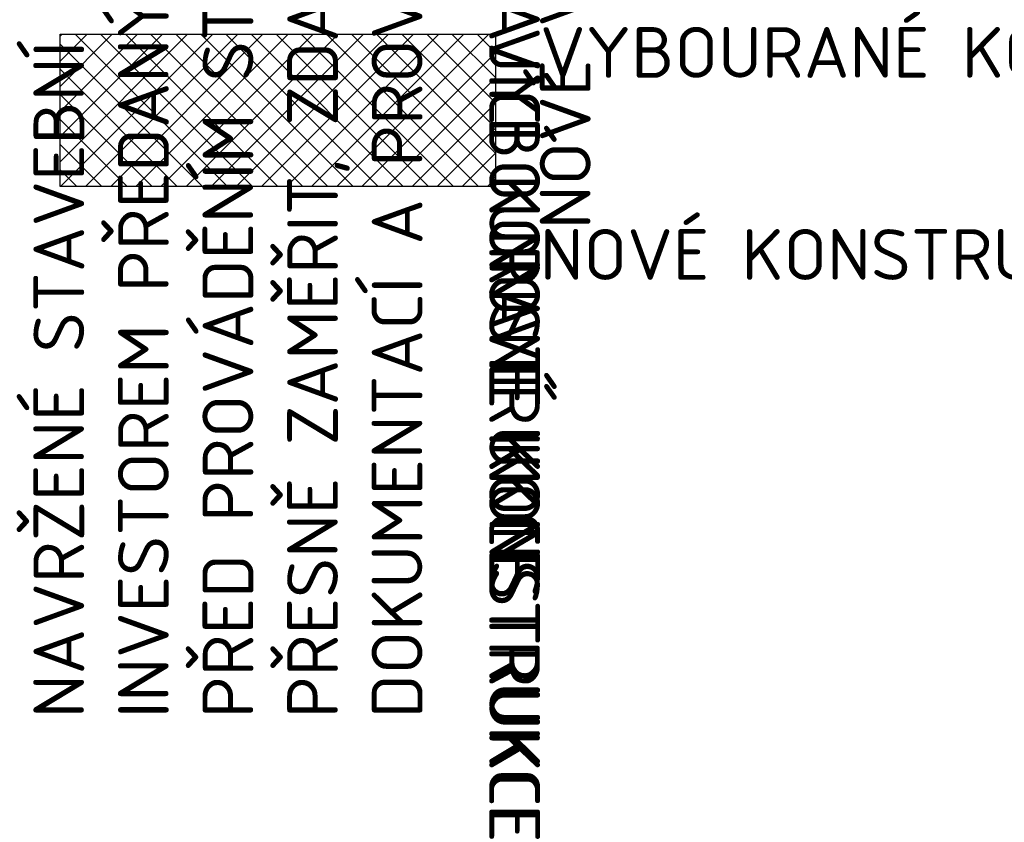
# Model space of a CAD drawing. Header units: millimetres. Extents: x -385852 to 693036, y -525006 to 444206.
# Tile 48 of 156: x 208988 to 216751, y -40022 to -33695. Entities that reach past the tile are written whole.
import ezdxf

# ---------------------------------------------------------------- set-up
doc = ezdxf.new("R2010")
doc.units = ezdxf.units.MM
for name, color, linetype, lineweight in [('A99_N_leg-text', 7, 'Continuous', 9), ('A99_N_leg-text @ 200 VP1', 7, 'Continuous', 9), ('A99_N_leg-text @ 200 VP10', 7, 'Continuous', 9), ('A99_N_leg-text @ 200 VP11', 7, 'Continuous', 9), ('A99_N_leg-text @ 200 VP12', 7, 'Continuous', 9), ('A99_N_leg-text @ 200 VP13', 7, 'Continuous', 9), ('A99_N_leg-text @ 200 VP14', 7, 'Continuous', 9), ('A99_N_leg-text @ 200 VP15', 7, 'Continuous', 9), ('A99_N_leg-text @ 200 VP16', 7, 'Continuous', 9), ('A99_N_leg-text @ 200 VP17', 7, 'Continuous', 9), ('A99_N_leg-text @ 200 VP18', 7, 'Continuous', 9), ('A99_N_leg-text @ 200 VP19', 7, 'Continuous', 9), ('A99_N_leg-text @ 200 VP2', 7, 'Continuous', 9), ('A99_N_leg-text @ 200 VP20', 7, 'Continuous', 9), ('A99_N_leg-text @ 200 VP21', 7, 'Continuous', 9), ('A99_N_leg-text @ 200 VP22', 7, 'Continuous', 9), ('A99_N_leg-text @ 200 VP23', 7, 'Continuous', 9), ('A99_N_leg-text @ 200 VP24', 7, 'Continuous', 9), ('A99_N_leg-text @ 200 VP25', 7, 'Continuous', 9), ('A99_N_leg-text @ 200 VP26', 7, 'Continuous', 9), ('A99_N_leg-text @ 200 VP27', 7, 'Continuous', 9), ('A99_N_leg-text @ 200 VP28', 7, 'Continuous', 9), ('A99_N_leg-text @ 200 VP29', 7, 'Continuous', 9), ('A99_N_leg-text @ 200 VP3', 7, 'Continuous', 9), ('A99_N_leg-text @ 200 VP30', 7, 'Continuous', 9), ('A99_N_leg-text @ 200 VP31', 7, 'Continuous', 9), ('A99_N_leg-text @ 200 VP32', 7, 'Continuous', 9), ('A99_N_leg-text @ 200 VP33', 7, 'Continuous', 9), ('A99_N_leg-text @ 200 VP34', 7, 'Continuous', 9), ('A99_N_leg-text @ 200 VP35', 7, 'Continuous', 9), ('A99_N_leg-text @ 200 VP36', 7, 'Continuous', 9), ('A99_N_leg-text @ 200 VP4', 7, 'Continuous', 9), ('A99_N_leg-text @ 200 VP5', 7, 'Continuous', 9), ('A99_N_leg-text @ 200 VP7', 7, 'Continuous', 9), ('A99_N_leg-text @ 200 VPModel', 7, 'Continuous', 9), ('A99_S_kce-demolice', 30, 'Continuous', 20), ('A99_S_kce-demolice @ 200 VP1', 30, 'Continuous', 20), ('A99_S_kce-demolice @ 200 VP10', 30, 'Continuous', 20), ('A99_S_kce-demolice @ 200 VP11', 30, 'Continuous', 20), ('A99_S_kce-demolice @ 200 VP12', 30, 'Continuous', 20), ('A99_S_kce-demolice @ 200 VP13', 30, 'Continuous', 20), ('A99_S_kce-demolice @ 200 VP14', 30, 'Continuous', 20), ('A99_S_kce-demolice @ 200 VP15', 30, 'Continuous', 20), ('A99_S_kce-demolice @ 200 VP16', 30, 'Continuous', 20), ('A99_S_kce-demolice @ 200 VP17', 30, 'Continuous', 20), ('A99_S_kce-demolice @ 200 VP18', 30, 'Continuous', 20), ('A99_S_kce-demolice @ 200 VP19', 30, 'Continuous', 20), ('A99_S_kce-demolice @ 200 VP2', 30, 'Continuous', 20), ('A99_S_kce-demolice @ 200 VP20', 30, 'Continuous', 20), ('A99_S_kce-demolice @ 200 VP21', 30, 'Continuous', 20), ('A99_S_kce-demolice @ 200 VP22', 30, 'Continuous', 20), ('A99_S_kce-demolice @ 200 VP23', 30, 'Continuous', 20), ('A99_S_kce-demolice @ 200 VP24', 30, 'Continuous', 20), ('A99_S_kce-demolice @ 200 VP25', 30, 'Continuous', 20), ('A99_S_kce-demolice @ 200 VP26', 30, 'Continuous', 20), ('A99_S_kce-demolice @ 200 VP27', 30, 'Continuous', 20), ('A99_S_kce-demolice @ 200 VP28', 30, 'Continuous', 20), ('A99_S_kce-demolice @ 200 VP29', 30, 'Continuous', 20), ('A99_S_kce-demolice @ 200 VP3', 30, 'Continuous', 20), ('A99_S_kce-demolice @ 200 VP30', 30, 'Continuous', 20), ('A99_S_kce-demolice @ 200 VP31', 30, 'Continuous', 20), ('A99_S_kce-demolice @ 200 VP32', 30, 'Continuous', 20), ('A99_S_kce-demolice @ 200 VP33', 30, 'Continuous', 20), ('A99_S_kce-demolice @ 200 VP34', 30, 'Continuous', 20), ('A99_S_kce-demolice @ 200 VP35', 30, 'Continuous', 20), ('A99_S_kce-demolice @ 200 VP36', 30, 'Continuous', 20), ('A99_S_kce-demolice @ 200 VP4', 30, 'Continuous', 20), ('A99_S_kce-demolice @ 200 VP5', 30, 'Continuous', 20), ('A99_S_kce-demolice @ 200 VP7', 30, 'Continuous', 20), ('A99_S_kce-demolice @ 200 VPModel', 30, 'Continuous', 20)]:
    doc.layers.add(name, color=color, linetype=linetype, lineweight=lineweight)
doc.styles.add('A99_kota', font='isocpeur.ttf', dxfattribs={"height": 2})
pattern_1 = [(45, (0, 0), (-98.99495, 98.99495), []), (135, (0, 0), (-98.99495, -98.99495), [])]
pattern_2 = [(135, (0, 0), (-98.99495, -98.99495), []), (225, (0, 0), (98.99495, -98.99495), [])]
pattern_3 = [(315, (0, 0), (98.99495, 98.99495), []), (45, (0, 0), (-98.99495, 98.99495), [])]

# ---------------------------------------------------------------- blocks, each defined once
blk = doc.blocks.new('*U2389')
at = {"layer": 'A99_N_leg-text @ 200 VP10', "linetype": 'Continuous', "lineweight": 0, "insert": (167390, -24360), "char_height": 400, "width": 6345, "attachment_point": 1, "rotation": 270, "style": 'A99_kota'}
blk.add_mtext('STÁVAJÍCÍ KONSTRUKCE ', dxfattribs=at)
at = {"layer": 'A99_N_leg-text @ 200 VP16', "linetype": 'Continuous', "lineweight": 0, "insert": (167390, -24360), "char_height": 400, "width": 6345, "attachment_point": 1, "rotation": 270, "style": 'A99_kota'}
blk.add_mtext('STÁVAJÍCÍ KONSTRUKCE ', dxfattribs=at)
at = {"layer": 'A99_N_leg-text @ 200 VP5', "linetype": 'Continuous', "lineweight": 0, "insert": (167390, -24360), "char_height": 400, "width": 6345, "attachment_point": 1, "rotation": 270, "style": 'A99_kota'}
blk.add_mtext('STÁVAJÍCÍ KONSTRUKCE ', dxfattribs=at)
blk = doc.blocks.new('*U2390')
at = {"layer": 'A99_N_leg-text @ 200 VP1', "linetype": 'Continuous', "lineweight": 0, "insert": (167390, -25953.035477), "char_height": 400, "width": 6345, "attachment_point": 1, "style": 'A99_kota'}
blk.add_mtext('VYBOURANÉ KONSTRUKCE ', dxfattribs=at)
at = {"layer": 'A99_N_leg-text @ 200 VP10', "linetype": 'Continuous', "lineweight": 0, "insert": (167390, -25953.035477), "char_height": 400, "width": 6345, "attachment_point": 1, "rotation": 270, "style": 'A99_kota'}
blk.add_mtext('VYBOURANÉ KONSTRUKCE ', dxfattribs=at)
at = {"layer": 'A99_N_leg-text @ 200 VP11', "linetype": 'Continuous', "lineweight": 0, "insert": (167390, -25953.035477), "char_height": 400, "width": 6345, "attachment_point": 1, "style": 'A99_kota'}
blk.add_mtext('VYBOURANÉ KONSTRUKCE ', dxfattribs=at)
at = {"layer": 'A99_N_leg-text @ 200 VP12', "linetype": 'Continuous', "lineweight": 0, "insert": (167390, -25953.035477), "char_height": 400, "width": 6345, "attachment_point": 1, "style": 'A99_kota'}
blk.add_mtext('VYBOURANÉ KONSTRUKCE ', dxfattribs=at)
at = {"layer": 'A99_N_leg-text @ 200 VP13', "linetype": 'Continuous', "lineweight": 0, "insert": (167390, -25953.035477), "char_height": 400, "width": 6345, "attachment_point": 1, "style": 'A99_kota'}
blk.add_mtext('VYBOURANÉ KONSTRUKCE ', dxfattribs=at)
at = {"layer": 'A99_N_leg-text @ 200 VP14', "linetype": 'Continuous', "lineweight": 0, "insert": (167390, -25953.035477), "char_height": 400, "width": 6345, "attachment_point": 1, "rotation": 90, "style": 'A99_kota'}
blk.add_mtext('VYBOURANÉ KONSTRUKCE ', dxfattribs=at)
at = {"layer": 'A99_N_leg-text @ 200 VP15', "linetype": 'Continuous', "lineweight": 0, "insert": (167390, -25953.035477), "char_height": 400, "width": 6345, "attachment_point": 1, "style": 'A99_kota'}
blk.add_mtext('VYBOURANÉ KONSTRUKCE ', dxfattribs=at)
at = {"layer": 'A99_N_leg-text @ 200 VP16', "linetype": 'Continuous', "lineweight": 0, "insert": (167390, -25953.035477), "char_height": 400, "width": 6345, "attachment_point": 1, "rotation": 270, "style": 'A99_kota'}
blk.add_mtext('VYBOURANÉ KONSTRUKCE ', dxfattribs=at)
at = {"layer": 'A99_N_leg-text @ 200 VP17', "linetype": 'Continuous', "lineweight": 0, "insert": (167390, -25953.035477), "char_height": 400, "width": 6345, "attachment_point": 1, "style": 'A99_kota'}
blk.add_mtext('VYBOURANÉ KONSTRUKCE ', dxfattribs=at)
at = {"layer": 'A99_N_leg-text @ 200 VP18', "linetype": 'Continuous', "lineweight": 0, "insert": (167390, -25953.035477), "char_height": 400, "width": 6345, "attachment_point": 1, "style": 'A99_kota'}
blk.add_mtext('VYBOURANÉ KONSTRUKCE ', dxfattribs=at)
at = {"layer": 'A99_N_leg-text @ 200 VP19', "linetype": 'Continuous', "lineweight": 0, "insert": (167390, -25953.035477), "char_height": 400, "width": 6345, "attachment_point": 1, "style": 'A99_kota'}
blk.add_mtext('VYBOURANÉ KONSTRUKCE ', dxfattribs=at)
at = {"layer": 'A99_N_leg-text @ 200 VP2', "linetype": 'Continuous', "lineweight": 0, "insert": (167390, -25953.035477), "char_height": 400, "width": 6345, "attachment_point": 1, "style": 'A99_kota'}
blk.add_mtext('VYBOURANÉ KONSTRUKCE ', dxfattribs=at)
at = {"layer": 'A99_N_leg-text @ 200 VP20', "linetype": 'Continuous', "lineweight": 0, "insert": (167390, -25953.035477), "char_height": 400, "width": 6345, "attachment_point": 1, "style": 'A99_kota'}
blk.add_mtext('VYBOURANÉ KONSTRUKCE ', dxfattribs=at)
at = {"layer": 'A99_N_leg-text @ 200 VP21', "linetype": 'Continuous', "lineweight": 0, "insert": (167390, -25953.035477), "char_height": 400, "width": 6345, "attachment_point": 1, "style": 'A99_kota'}
blk.add_mtext('VYBOURANÉ KONSTRUKCE ', dxfattribs=at)
at = {"layer": 'A99_N_leg-text @ 200 VP22', "linetype": 'Continuous', "lineweight": 0, "insert": (167390, -25953.035477), "char_height": 400, "width": 6345, "attachment_point": 1, "style": 'A99_kota'}
blk.add_mtext('VYBOURANÉ KONSTRUKCE ', dxfattribs=at)
at = {"layer": 'A99_N_leg-text @ 200 VP23', "linetype": 'Continuous', "lineweight": 0, "insert": (167390, -25953.035477), "char_height": 400, "width": 6345, "attachment_point": 1, "style": 'A99_kota'}
blk.add_mtext('VYBOURANÉ KONSTRUKCE ', dxfattribs=at)
at = {"layer": 'A99_N_leg-text @ 200 VP24', "linetype": 'Continuous', "lineweight": 0, "insert": (167390, -25953.035477), "char_height": 400, "width": 6345, "attachment_point": 1, "style": 'A99_kota'}
blk.add_mtext('VYBOURANÉ KONSTRUKCE ', dxfattribs=at)
at = {"layer": 'A99_N_leg-text @ 200 VP25', "linetype": 'Continuous', "lineweight": 0, "insert": (167390, -25953.035477), "char_height": 400, "width": 6345, "attachment_point": 1, "style": 'A99_kota'}
blk.add_mtext('VYBOURANÉ KONSTRUKCE ', dxfattribs=at)
at = {"layer": 'A99_N_leg-text @ 200 VP26', "linetype": 'Continuous', "lineweight": 0, "insert": (167390, -25953.035477), "char_height": 400, "width": 6345, "attachment_point": 1, "style": 'A99_kota'}
blk.add_mtext('VYBOURANÉ KONSTRUKCE ', dxfattribs=at)
at = {"layer": 'A99_N_leg-text @ 200 VP27', "linetype": 'Continuous', "lineweight": 0, "insert": (167390, -25953.035477), "char_height": 400, "width": 6345, "attachment_point": 1, "style": 'A99_kota'}
blk.add_mtext('VYBOURANÉ KONSTRUKCE ', dxfattribs=at)
at = {"layer": 'A99_N_leg-text @ 200 VP28', "linetype": 'Continuous', "lineweight": 0, "insert": (167390, -25953.035477), "char_height": 400, "width": 6345, "attachment_point": 1, "style": 'A99_kota'}
blk.add_mtext('VYBOURANÉ KONSTRUKCE ', dxfattribs=at)
at = {"layer": 'A99_N_leg-text @ 200 VP29', "linetype": 'Continuous', "lineweight": 0, "insert": (167390, -25953.035477), "char_height": 400, "width": 6345, "attachment_point": 1, "style": 'A99_kota'}
blk.add_mtext('VYBOURANÉ KONSTRUKCE ', dxfattribs=at)
at = {"layer": 'A99_N_leg-text @ 200 VP3', "linetype": 'Continuous', "lineweight": 0, "insert": (167390, -25953.035477), "char_height": 400, "width": 6345, "attachment_point": 1, "style": 'A99_kota'}
blk.add_mtext('VYBOURANÉ KONSTRUKCE ', dxfattribs=at)
at = {"layer": 'A99_N_leg-text @ 200 VP30', "linetype": 'Continuous', "lineweight": 0, "insert": (167390, -25953.035477), "char_height": 400, "width": 6345, "attachment_point": 1, "style": 'A99_kota'}
blk.add_mtext('VYBOURANÉ KONSTRUKCE ', dxfattribs=at)
at = {"layer": 'A99_N_leg-text @ 200 VP31', "linetype": 'Continuous', "lineweight": 0, "insert": (167390, -25953.035477), "char_height": 400, "width": 6345, "attachment_point": 1, "style": 'A99_kota'}
blk.add_mtext('VYBOURANÉ KONSTRUKCE ', dxfattribs=at)
at = {"layer": 'A99_N_leg-text @ 200 VP32', "linetype": 'Continuous', "lineweight": 0, "insert": (167390, -25953.035477), "char_height": 400, "width": 6345, "attachment_point": 1, "style": 'A99_kota'}
blk.add_mtext('VYBOURANÉ KONSTRUKCE ', dxfattribs=at)
at = {"layer": 'A99_N_leg-text @ 200 VP33', "linetype": 'Continuous', "lineweight": 0, "insert": (167390, -25953.035477), "char_height": 400, "width": 6345, "attachment_point": 1, "style": 'A99_kota'}
blk.add_mtext('VYBOURANÉ KONSTRUKCE ', dxfattribs=at)
at = {"layer": 'A99_N_leg-text @ 200 VP34', "linetype": 'Continuous', "lineweight": 0, "insert": (167390, -25953.035477), "char_height": 400, "width": 6345, "attachment_point": 1, "style": 'A99_kota'}
blk.add_mtext('VYBOURANÉ KONSTRUKCE ', dxfattribs=at)
at = {"layer": 'A99_N_leg-text @ 200 VP35', "linetype": 'Continuous', "lineweight": 0, "insert": (167390, -25953.035477), "char_height": 400, "width": 6345, "attachment_point": 1, "style": 'A99_kota'}
blk.add_mtext('VYBOURANÉ KONSTRUKCE ', dxfattribs=at)
at = {"layer": 'A99_N_leg-text @ 200 VP36', "linetype": 'Continuous', "lineweight": 0, "insert": (167390, -25953.035477), "char_height": 400, "width": 6345, "attachment_point": 1, "style": 'A99_kota'}
blk.add_mtext('VYBOURANÉ KONSTRUKCE ', dxfattribs=at)
at = {"layer": 'A99_N_leg-text @ 200 VP4', "linetype": 'Continuous', "lineweight": 0, "insert": (167390, -25953.035477), "char_height": 400, "width": 6345, "attachment_point": 1, "rotation": 90, "style": 'A99_kota'}
blk.add_mtext('VYBOURANÉ KONSTRUKCE ', dxfattribs=at)
at = {"layer": 'A99_N_leg-text @ 200 VP5', "linetype": 'Continuous', "lineweight": 0, "insert": (167390, -25953.035477), "char_height": 400, "width": 6345, "attachment_point": 1, "rotation": 270, "style": 'A99_kota'}
blk.add_mtext('VYBOURANÉ KONSTRUKCE ', dxfattribs=at)
at = {"layer": 'A99_N_leg-text @ 200 VP7', "linetype": 'Continuous', "lineweight": 0, "insert": (167390, -25953.035477), "char_height": 400, "width": 6345, "attachment_point": 1, "style": 'A99_kota'}
blk.add_mtext('VYBOURANÉ KONSTRUKCE ', dxfattribs=at)
at = {"layer": 'A99_N_leg-text @ 200 VPModel', "linetype": 'Continuous', "lineweight": 0, "insert": (167390, -25953.035477), "char_height": 400, "attachment_point": 1, "style": 'A99_kota'}
blk.add_mtext_dynamic_manual_height_columns('VYBOURANÉ KONSTRUKCE ', width=6345, gutter_width=2000, heights=[0], dxfattribs=at)
blk = doc.blocks.new('*U2391')
at = {"layer": 'A99_N_leg-text @ 200 VP1', "linetype": 'Continuous', "lineweight": 0, "insert": (167390, -27546.1), "char_height": 400, "width": 6345, "attachment_point": 1, "style": 'A99_kota'}
blk.add_mtext('NOVÉ KONSTRUKCE ', dxfattribs=at)
at = {"layer": 'A99_N_leg-text @ 200 VP10', "linetype": 'Continuous', "lineweight": 0, "insert": (167390, -27546.1), "char_height": 400, "width": 6345, "attachment_point": 1, "rotation": 270, "style": 'A99_kota'}
blk.add_mtext('NOVÉ KONSTRUKCE ', dxfattribs=at)
at = {"layer": 'A99_N_leg-text @ 200 VP11', "linetype": 'Continuous', "lineweight": 0, "insert": (167390, -27546.1), "char_height": 400, "width": 6345, "attachment_point": 1, "style": 'A99_kota'}
blk.add_mtext('NOVÉ KONSTRUKCE ', dxfattribs=at)
at = {"layer": 'A99_N_leg-text @ 200 VP12', "linetype": 'Continuous', "lineweight": 0, "insert": (167390, -27546.1), "char_height": 400, "width": 6345, "attachment_point": 1, "style": 'A99_kota'}
blk.add_mtext('NOVÉ KONSTRUKCE ', dxfattribs=at)
at = {"layer": 'A99_N_leg-text @ 200 VP13', "linetype": 'Continuous', "lineweight": 0, "insert": (167390, -27546.1), "char_height": 400, "width": 6345, "attachment_point": 1, "style": 'A99_kota'}
blk.add_mtext('NOVÉ KONSTRUKCE ', dxfattribs=at)
at = {"layer": 'A99_N_leg-text @ 200 VP14', "linetype": 'Continuous', "lineweight": 0, "insert": (167390, -27546.1), "char_height": 400, "width": 6345, "attachment_point": 1, "rotation": 90, "style": 'A99_kota'}
blk.add_mtext('NOVÉ KONSTRUKCE ', dxfattribs=at)
at = {"layer": 'A99_N_leg-text @ 200 VP15', "linetype": 'Continuous', "lineweight": 0, "insert": (167390, -27546.1), "char_height": 400, "width": 6345, "attachment_point": 1, "style": 'A99_kota'}
blk.add_mtext('NOVÉ KONSTRUKCE ', dxfattribs=at)
at = {"layer": 'A99_N_leg-text @ 200 VP16', "linetype": 'Continuous', "lineweight": 0, "insert": (167390, -27546.1), "char_height": 400, "width": 6345, "attachment_point": 1, "rotation": 270, "style": 'A99_kota'}
blk.add_mtext('NOVÉ KONSTRUKCE ', dxfattribs=at)
at = {"layer": 'A99_N_leg-text @ 200 VP17', "linetype": 'Continuous', "lineweight": 0, "insert": (167390, -27546.1), "char_height": 400, "width": 6345, "attachment_point": 1, "style": 'A99_kota'}
blk.add_mtext('NOVÉ KONSTRUKCE ', dxfattribs=at)
at = {"layer": 'A99_N_leg-text @ 200 VP18', "linetype": 'Continuous', "lineweight": 0, "insert": (167390, -27546.1), "char_height": 400, "width": 6345, "attachment_point": 1, "style": 'A99_kota'}
blk.add_mtext('NOVÉ KONSTRUKCE ', dxfattribs=at)
at = {"layer": 'A99_N_leg-text @ 200 VP19', "linetype": 'Continuous', "lineweight": 0, "insert": (167390, -27546.1), "char_height": 400, "width": 6345, "attachment_point": 1, "style": 'A99_kota'}
blk.add_mtext('NOVÉ KONSTRUKCE ', dxfattribs=at)
at = {"layer": 'A99_N_leg-text @ 200 VP2', "linetype": 'Continuous', "lineweight": 0, "insert": (167390, -27546.1), "char_height": 400, "width": 6345, "attachment_point": 1, "style": 'A99_kota'}
blk.add_mtext('NOVÉ KONSTRUKCE ', dxfattribs=at)
at = {"layer": 'A99_N_leg-text @ 200 VP20', "linetype": 'Continuous', "lineweight": 0, "insert": (167390, -27546.1), "char_height": 400, "width": 6345, "attachment_point": 1, "style": 'A99_kota'}
blk.add_mtext('NOVÉ KONSTRUKCE ', dxfattribs=at)
at = {"layer": 'A99_N_leg-text @ 200 VP21', "linetype": 'Continuous', "lineweight": 0, "insert": (167390, -27546.1), "char_height": 400, "width": 6345, "attachment_point": 1, "style": 'A99_kota'}
blk.add_mtext('NOVÉ KONSTRUKCE ', dxfattribs=at)
at = {"layer": 'A99_N_leg-text @ 200 VP22', "linetype": 'Continuous', "lineweight": 0, "insert": (167390, -27546.1), "char_height": 400, "width": 6345, "attachment_point": 1, "style": 'A99_kota'}
blk.add_mtext('NOVÉ KONSTRUKCE ', dxfattribs=at)
at = {"layer": 'A99_N_leg-text @ 200 VP23', "linetype": 'Continuous', "lineweight": 0, "insert": (167390, -27546.1), "char_height": 400, "width": 6345, "attachment_point": 1, "style": 'A99_kota'}
blk.add_mtext('NOVÉ KONSTRUKCE ', dxfattribs=at)
at = {"layer": 'A99_N_leg-text @ 200 VP24', "linetype": 'Continuous', "lineweight": 0, "insert": (167390, -27546.1), "char_height": 400, "width": 6345, "attachment_point": 1, "style": 'A99_kota'}
blk.add_mtext('NOVÉ KONSTRUKCE ', dxfattribs=at)
at = {"layer": 'A99_N_leg-text @ 200 VP25', "linetype": 'Continuous', "lineweight": 0, "insert": (167390, -27546.1), "char_height": 400, "width": 6345, "attachment_point": 1, "style": 'A99_kota'}
blk.add_mtext('NOVÉ KONSTRUKCE ', dxfattribs=at)
at = {"layer": 'A99_N_leg-text @ 200 VP26', "linetype": 'Continuous', "lineweight": 0, "insert": (167390, -27546.1), "char_height": 400, "width": 6345, "attachment_point": 1, "style": 'A99_kota'}
blk.add_mtext('NOVÉ KONSTRUKCE ', dxfattribs=at)
at = {"layer": 'A99_N_leg-text @ 200 VP27', "linetype": 'Continuous', "lineweight": 0, "insert": (167390, -27546.1), "char_height": 400, "width": 6345, "attachment_point": 1, "style": 'A99_kota'}
blk.add_mtext('NOVÉ KONSTRUKCE ', dxfattribs=at)
at = {"layer": 'A99_N_leg-text @ 200 VP28', "linetype": 'Continuous', "lineweight": 0, "insert": (167390, -27546.1), "char_height": 400, "width": 6345, "attachment_point": 1, "style": 'A99_kota'}
blk.add_mtext('NOVÉ KONSTRUKCE ', dxfattribs=at)
at = {"layer": 'A99_N_leg-text @ 200 VP29', "linetype": 'Continuous', "lineweight": 0, "insert": (167390, -27546.1), "char_height": 400, "width": 6345, "attachment_point": 1, "style": 'A99_kota'}
blk.add_mtext('NOVÉ KONSTRUKCE ', dxfattribs=at)
at = {"layer": 'A99_N_leg-text @ 200 VP3', "linetype": 'Continuous', "lineweight": 0, "insert": (167390, -27546.1), "char_height": 400, "width": 6345, "attachment_point": 1, "style": 'A99_kota'}
blk.add_mtext('NOVÉ KONSTRUKCE ', dxfattribs=at)
at = {"layer": 'A99_N_leg-text @ 200 VP30', "linetype": 'Continuous', "lineweight": 0, "insert": (167390, -27546.1), "char_height": 400, "width": 6345, "attachment_point": 1, "style": 'A99_kota'}
blk.add_mtext('NOVÉ KONSTRUKCE ', dxfattribs=at)
at = {"layer": 'A99_N_leg-text @ 200 VP31', "linetype": 'Continuous', "lineweight": 0, "insert": (167390, -27546.1), "char_height": 400, "width": 6345, "attachment_point": 1, "style": 'A99_kota'}
blk.add_mtext('NOVÉ KONSTRUKCE ', dxfattribs=at)
at = {"layer": 'A99_N_leg-text @ 200 VP32', "linetype": 'Continuous', "lineweight": 0, "insert": (167390, -27546.1), "char_height": 400, "width": 6345, "attachment_point": 1, "style": 'A99_kota'}
blk.add_mtext('NOVÉ KONSTRUKCE ', dxfattribs=at)
at = {"layer": 'A99_N_leg-text @ 200 VP33', "linetype": 'Continuous', "lineweight": 0, "insert": (167390, -27546.1), "char_height": 400, "width": 6345, "attachment_point": 1, "style": 'A99_kota'}
blk.add_mtext('NOVÉ KONSTRUKCE ', dxfattribs=at)
at = {"layer": 'A99_N_leg-text @ 200 VP34', "linetype": 'Continuous', "lineweight": 0, "insert": (167390, -27546.1), "char_height": 400, "width": 6345, "attachment_point": 1, "style": 'A99_kota'}
blk.add_mtext('NOVÉ KONSTRUKCE ', dxfattribs=at)
at = {"layer": 'A99_N_leg-text @ 200 VP35', "linetype": 'Continuous', "lineweight": 0, "insert": (167390, -27546.1), "char_height": 400, "width": 6345, "attachment_point": 1, "style": 'A99_kota'}
blk.add_mtext('NOVÉ KONSTRUKCE ', dxfattribs=at)
at = {"layer": 'A99_N_leg-text @ 200 VP36', "linetype": 'Continuous', "lineweight": 0, "insert": (167390, -27546.1), "char_height": 400, "width": 6345, "attachment_point": 1, "style": 'A99_kota'}
blk.add_mtext('NOVÉ KONSTRUKCE ', dxfattribs=at)
at = {"layer": 'A99_N_leg-text @ 200 VP4', "linetype": 'Continuous', "lineweight": 0, "insert": (167390, -27546.1), "char_height": 400, "width": 6345, "attachment_point": 1, "rotation": 90, "style": 'A99_kota'}
blk.add_mtext('NOVÉ KONSTRUKCE ', dxfattribs=at)
at = {"layer": 'A99_N_leg-text @ 200 VP5', "linetype": 'Continuous', "lineweight": 0, "insert": (167390, -27546.1), "char_height": 400, "width": 6345, "attachment_point": 1, "rotation": 270, "style": 'A99_kota'}
blk.add_mtext('NOVÉ KONSTRUKCE ', dxfattribs=at)
at = {"layer": 'A99_N_leg-text @ 200 VP7', "linetype": 'Continuous', "lineweight": 0, "insert": (167390, -27546.1), "char_height": 400, "width": 6345, "attachment_point": 1, "style": 'A99_kota'}
blk.add_mtext('NOVÉ KONSTRUKCE ', dxfattribs=at)
at = {"layer": 'A99_N_leg-text @ 200 VPModel', "linetype": 'Continuous', "lineweight": 0, "insert": (167390, -27546.1), "char_height": 400, "attachment_point": 1, "style": 'A99_kota'}
blk.add_mtext_dynamic_manual_height_columns('NOVÉ KONSTRUKCE ', width=6345, gutter_width=2000, heights=[0], dxfattribs=at)
blk = doc.blocks.new('*U2652')
at = {"layer": 'A99_N_leg-text @ 200 VP14', "linetype": 'Continuous', "lineweight": 0, "insert": (162730, -32600), "char_height": 400, "width": 19240, "attachment_point": 1, "rotation": 90, "style": 'A99_kota'}
blk.add_mtext('\\A1;\\pi-1200,l1200,t1200,22800;^IPOZNÁMKA:\\P^INAVRŽENÉ STAVEBNÍ ÚPRAVY BYLY PROVEDENY NA ZÁKLADĚ  INVESTOREM PŘEDANÝCH ELEKTRONICKÝCH PODKLADŮ.\\P ^IPŘED PROVÁDĚNÍM STAVEBNÍCH ÚPRAV JE NUTNÉ VEŠKERÉ PRVKY PŘESNĚ ZAMĚŘIT, ZDALI JSOU V SOULADU S PROJEKTOVOU DOKUMENTACÍ A PROVÉST VIZUÁLNÍ KONTROLU.', dxfattribs=at)
at = {"layer": 'A99_N_leg-text @ 200 VP4', "linetype": 'Continuous', "lineweight": 0, "insert": (162730, -32600), "char_height": 400, "width": 19240, "attachment_point": 1, "rotation": 90, "style": 'A99_kota'}
blk.add_mtext('\\A1;\\pi-1200,l1200,t1200,22800;^IPOZNÁMKA:\\P^INAVRŽENÉ STAVEBNÍ ÚPRAVY BYLY PROVEDENY NA ZÁKLADĚ  INVESTOREM PŘEDANÝCH ELEKTRONICKÝCH PODKLADŮ.\\P ^IPŘED PROVÁDĚNÍM STAVEBNÍCH ÚPRAV JE NUTNÉ VEŠKERÉ PRVKY PŘESNĚ ZAMĚŘIT, ZDALI JSOU V SOULADU S PROJEKTOVOU DOKUMENTACÍ A PROVÉST VIZUÁLNÍ KONTROLU.', dxfattribs=at)
blk = doc.blocks.new('*U2900')
at = {"layer": 'A99_S_kce-demolice @ 200 VP1', "linetype": 'Continuous', "lineweight": 0}
h = blk.add_hatch(dxfattribs=at)
h.set_pattern_fill('PLASTY', color=256, scale=0.35)
h.set_pattern_definition(pattern_1)
h.paths.add_polyline_path([(163607, -26009.2), (167039.1, -26009.2), (167039.1, -27209.2), (163607, -27209.2)])
at = {"layer": 'A99_S_kce-demolice @ 200 VP10', "linetype": 'Continuous', "lineweight": 0}
h = blk.add_hatch(dxfattribs=at)
h.set_pattern_fill('PLASTY', color=256, scale=0.35)
h.set_pattern_definition(pattern_3)
h.paths.add_polyline_path([(163607, -26009.2), (167039.1, -26009.2), (167039.1, -27209.2), (163607, -27209.2)])
at = {"layer": 'A99_S_kce-demolice @ 200 VP11', "linetype": 'Continuous', "lineweight": 0}
h = blk.add_hatch(dxfattribs=at)
h.set_pattern_fill('PLASTY', color=256, scale=0.35)
h.set_pattern_definition(pattern_1)
h.paths.add_polyline_path([(163607, -26009.2), (167039.1, -26009.2), (167039.1, -27209.2), (163607, -27209.2)])
at = {"layer": 'A99_S_kce-demolice @ 200 VP12', "linetype": 'Continuous', "lineweight": 0}
h = blk.add_hatch(dxfattribs=at)
h.set_pattern_fill('PLASTY', color=256, scale=0.35)
h.set_pattern_definition(pattern_1)
h.paths.add_polyline_path([(163607, -26009.2), (167039.1, -26009.2), (167039.1, -27209.2), (163607, -27209.2)])
at = {"layer": 'A99_S_kce-demolice @ 200 VP13', "linetype": 'Continuous', "lineweight": 0}
h = blk.add_hatch(dxfattribs=at)
h.set_pattern_fill('PLASTY', color=256, scale=0.35)
h.set_pattern_definition(pattern_1)
h.paths.add_polyline_path([(163607, -26009.2), (167039.1, -26009.2), (167039.1, -27209.2), (163607, -27209.2)])
at = {"layer": 'A99_S_kce-demolice @ 200 VP14', "linetype": 'Continuous', "lineweight": 0}
h = blk.add_hatch(dxfattribs=at)
h.set_pattern_fill('PLASTY', color=256, scale=0.35)
h.set_pattern_definition(pattern_2)
h.paths.add_polyline_path([(163607, -26009.2), (167039.1, -26009.2), (167039.1, -27209.2), (163607, -27209.2)])
at = {"layer": 'A99_S_kce-demolice @ 200 VP15', "linetype": 'Continuous', "lineweight": 0}
h = blk.add_hatch(dxfattribs=at)
h.set_pattern_fill('PLASTY', color=256, scale=0.35)
h.set_pattern_definition(pattern_1)
h.paths.add_polyline_path([(163607, -26009.2), (167039.1, -26009.2), (167039.1, -27209.2), (163607, -27209.2)])
at = {"layer": 'A99_S_kce-demolice @ 200 VP16', "linetype": 'Continuous', "lineweight": 0}
h = blk.add_hatch(dxfattribs=at)
h.set_pattern_fill('PLASTY', color=256, scale=0.35)
h.set_pattern_definition(pattern_3)
h.paths.add_polyline_path([(163607, -26009.2), (167039.1, -26009.2), (167039.1, -27209.2), (163607, -27209.2)])
at = {"layer": 'A99_S_kce-demolice @ 200 VP17', "linetype": 'Continuous', "lineweight": 0}
h = blk.add_hatch(dxfattribs=at)
h.set_pattern_fill('PLASTY', color=256, scale=0.35)
h.set_pattern_definition(pattern_1)
h.paths.add_polyline_path([(163607, -26009.2), (167039.1, -26009.2), (167039.1, -27209.2), (163607, -27209.2)])
at = {"layer": 'A99_S_kce-demolice @ 200 VP18', "linetype": 'Continuous', "lineweight": 0}
h = blk.add_hatch(dxfattribs=at)
h.set_pattern_fill('PLASTY', color=256, scale=0.35)
h.set_pattern_definition(pattern_1)
h.paths.add_polyline_path([(163607, -26009.2), (167039.1, -26009.2), (167039.1, -27209.2), (163607, -27209.2)])
at = {"layer": 'A99_S_kce-demolice @ 200 VP19', "linetype": 'Continuous', "lineweight": 0}
h = blk.add_hatch(dxfattribs=at)
h.set_pattern_fill('PLASTY', color=256, scale=0.35)
h.set_pattern_definition(pattern_1)
h.paths.add_polyline_path([(163607, -26009.2), (167039.1, -26009.2), (167039.1, -27209.2), (163607, -27209.2)])
at = {"layer": 'A99_S_kce-demolice @ 200 VP2', "linetype": 'Continuous', "lineweight": 0}
h = blk.add_hatch(dxfattribs=at)
h.set_pattern_fill('PLASTY', color=256, scale=0.35)
h.set_pattern_definition(pattern_1)
h.paths.add_polyline_path([(163607, -26009.2), (167039.1, -26009.2), (167039.1, -27209.2), (163607, -27209.2)])
at = {"layer": 'A99_S_kce-demolice @ 200 VP20', "linetype": 'Continuous', "lineweight": 0}
h = blk.add_hatch(dxfattribs=at)
h.set_pattern_fill('PLASTY', color=256, scale=0.35)
h.set_pattern_definition(pattern_1)
h.paths.add_polyline_path([(163607, -26009.2), (167039.1, -26009.2), (167039.1, -27209.2), (163607, -27209.2)])
at = {"layer": 'A99_S_kce-demolice @ 200 VP21', "linetype": 'Continuous', "lineweight": 0}
h = blk.add_hatch(dxfattribs=at)
h.set_pattern_fill('PLASTY', color=256, scale=0.35)
h.set_pattern_definition(pattern_1)
h.paths.add_polyline_path([(163607, -26009.2), (167039.1, -26009.2), (167039.1, -27209.2), (163607, -27209.2)])
at = {"layer": 'A99_S_kce-demolice @ 200 VP22', "linetype": 'Continuous', "lineweight": 0}
h = blk.add_hatch(dxfattribs=at)
h.set_pattern_fill('PLASTY', color=256, scale=0.35)
h.set_pattern_definition(pattern_1)
h.paths.add_polyline_path([(163607, -26009.2), (167039.1, -26009.2), (167039.1, -27209.2), (163607, -27209.2)])
at = {"layer": 'A99_S_kce-demolice @ 200 VP23', "linetype": 'Continuous', "lineweight": 0}
h = blk.add_hatch(dxfattribs=at)
h.set_pattern_fill('PLASTY', color=256, scale=0.35)
h.set_pattern_definition(pattern_1)
h.paths.add_polyline_path([(163607, -26009.2), (167039.1, -26009.2), (167039.1, -27209.2), (163607, -27209.2)])
at = {"layer": 'A99_S_kce-demolice @ 200 VP24', "linetype": 'Continuous', "lineweight": 0}
h = blk.add_hatch(dxfattribs=at)
h.set_pattern_fill('PLASTY', color=256, scale=0.35)
h.set_pattern_definition(pattern_1)
h.paths.add_polyline_path([(163607, -26009.2), (167039.1, -26009.2), (167039.1, -27209.2), (163607, -27209.2)])
at = {"layer": 'A99_S_kce-demolice @ 200 VP25', "linetype": 'Continuous', "lineweight": 0}
h = blk.add_hatch(dxfattribs=at)
h.set_pattern_fill('PLASTY', color=256, scale=0.35)
h.set_pattern_definition(pattern_1)
h.paths.add_polyline_path([(163607, -26009.2), (167039.1, -26009.2), (167039.1, -27209.2), (163607, -27209.2)])
at = {"layer": 'A99_S_kce-demolice @ 200 VP26', "linetype": 'Continuous', "lineweight": 0}
h = blk.add_hatch(dxfattribs=at)
h.set_pattern_fill('PLASTY', color=256, scale=0.35)
h.set_pattern_definition(pattern_1)
h.paths.add_polyline_path([(163607, -26009.2), (167039.1, -26009.2), (167039.1, -27209.2), (163607, -27209.2)])
at = {"layer": 'A99_S_kce-demolice @ 200 VP27', "linetype": 'Continuous', "lineweight": 0}
h = blk.add_hatch(dxfattribs=at)
h.set_pattern_fill('PLASTY', color=256, scale=0.35)
h.set_pattern_definition(pattern_1)
h.paths.add_polyline_path([(163607, -26009.2), (167039.1, -26009.2), (167039.1, -27209.2), (163607, -27209.2)])
at = {"layer": 'A99_S_kce-demolice @ 200 VP28', "linetype": 'Continuous', "lineweight": 0}
h = blk.add_hatch(dxfattribs=at)
h.set_pattern_fill('PLASTY', color=256, scale=0.35)
h.set_pattern_definition(pattern_1)
h.paths.add_polyline_path([(163607, -26009.2), (167039.1, -26009.2), (167039.1, -27209.2), (163607, -27209.2)])
at = {"layer": 'A99_S_kce-demolice @ 200 VP29', "linetype": 'Continuous', "lineweight": 0}
h = blk.add_hatch(dxfattribs=at)
h.set_pattern_fill('PLASTY', color=256, scale=0.35)
h.set_pattern_definition(pattern_1)
h.paths.add_polyline_path([(163607, -26009.2), (167039.1, -26009.2), (167039.1, -27209.2), (163607, -27209.2)])
at = {"layer": 'A99_S_kce-demolice @ 200 VP3', "linetype": 'Continuous', "lineweight": 0}
h = blk.add_hatch(dxfattribs=at)
h.set_pattern_fill('PLASTY', color=256, scale=0.35)
h.set_pattern_definition(pattern_1)
h.paths.add_polyline_path([(163607, -26009.2), (167039.1, -26009.2), (167039.1, -27209.2), (163607, -27209.2)])
at = {"layer": 'A99_S_kce-demolice @ 200 VP30', "linetype": 'Continuous', "lineweight": 0}
h = blk.add_hatch(dxfattribs=at)
h.set_pattern_fill('PLASTY', color=256, scale=0.35)
h.set_pattern_definition(pattern_1)
h.paths.add_polyline_path([(163607, -26009.2), (167039.1, -26009.2), (167039.1, -27209.2), (163607, -27209.2)])
at = {"layer": 'A99_S_kce-demolice @ 200 VP31', "linetype": 'Continuous', "lineweight": 0}
h = blk.add_hatch(dxfattribs=at)
h.set_pattern_fill('PLASTY', color=256, scale=0.35)
h.set_pattern_definition(pattern_1)
h.paths.add_polyline_path([(163607, -26009.2), (167039.1, -26009.2), (167039.1, -27209.2), (163607, -27209.2)])
at = {"layer": 'A99_S_kce-demolice @ 200 VP32', "linetype": 'Continuous', "lineweight": 0}
h = blk.add_hatch(dxfattribs=at)
h.set_pattern_fill('PLASTY', color=256, scale=0.35)
h.set_pattern_definition(pattern_1)
h.paths.add_polyline_path([(163607, -26009.2), (167039.1, -26009.2), (167039.1, -27209.2), (163607, -27209.2)])
at = {"layer": 'A99_S_kce-demolice @ 200 VP33', "linetype": 'Continuous', "lineweight": 0}
h = blk.add_hatch(dxfattribs=at)
h.set_pattern_fill('PLASTY', color=256, scale=0.35)
h.set_pattern_definition(pattern_1)
h.paths.add_polyline_path([(163607, -26009.2), (167039.1, -26009.2), (167039.1, -27209.2), (163607, -27209.2)])
at = {"layer": 'A99_S_kce-demolice @ 200 VP34', "linetype": 'Continuous', "lineweight": 0}
h = blk.add_hatch(dxfattribs=at)
h.set_pattern_fill('PLASTY', color=256, scale=0.35)
h.set_pattern_definition(pattern_1)
h.paths.add_polyline_path([(163607, -26009.2), (167039.1, -26009.2), (167039.1, -27209.2), (163607, -27209.2)])
at = {"layer": 'A99_S_kce-demolice @ 200 VP35', "linetype": 'Continuous', "lineweight": 0}
h = blk.add_hatch(dxfattribs=at)
h.set_pattern_fill('PLASTY', color=256, scale=0.35)
h.set_pattern_definition(pattern_1)
h.paths.add_polyline_path([(163607, -26009.2), (167039.1, -26009.2), (167039.1, -27209.2), (163607, -27209.2)])
at = {"layer": 'A99_S_kce-demolice @ 200 VP36', "linetype": 'Continuous', "lineweight": 0}
h = blk.add_hatch(dxfattribs=at)
h.set_pattern_fill('PLASTY', color=256, scale=0.35)
h.set_pattern_definition(pattern_1)
h.paths.add_polyline_path([(163607, -26009.2), (167039.1, -26009.2), (167039.1, -27209.2), (163607, -27209.2)])
at = {"layer": 'A99_S_kce-demolice @ 200 VP4', "linetype": 'Continuous', "lineweight": 0}
h = blk.add_hatch(dxfattribs=at)
h.set_pattern_fill('PLASTY', color=256, scale=0.35)
h.set_pattern_definition(pattern_2)
h.paths.add_polyline_path([(163607, -26009.2), (167039.1, -26009.2), (167039.1, -27209.2), (163607, -27209.2)])
at = {"layer": 'A99_S_kce-demolice @ 200 VP5', "linetype": 'Continuous', "lineweight": 0}
h = blk.add_hatch(dxfattribs=at)
h.set_pattern_fill('PLASTY', color=256, scale=0.35)
h.set_pattern_definition(pattern_3)
h.paths.add_polyline_path([(163607, -26009.2), (167039.1, -26009.2), (167039.1, -27209.2), (163607, -27209.2)])
at = {"layer": 'A99_S_kce-demolice @ 200 VP7', "linetype": 'Continuous', "lineweight": 0}
h = blk.add_hatch(dxfattribs=at)
h.set_pattern_fill('PLASTY', color=256, scale=0.35)
h.set_pattern_definition(pattern_1)
h.paths.add_polyline_path([(163607, -26009.2), (167039.1, -26009.2), (167039.1, -27209.2), (163607, -27209.2)])
at = {"layer": 'A99_S_kce-demolice @ 200 VPModel', "linetype": 'Continuous', "lineweight": 0}
h = blk.add_hatch(dxfattribs=at)
h.set_pattern_fill('PLASTY', color=256, scale=0.35)
h.set_pattern_definition(pattern_1)
h.paths.add_polyline_path([(163607, -26009.2), (167039.1, -26009.2), (167039.1, -27209.2), (163607, -27209.2)])

msp = doc.modelspace()

# ---------------------------------------------------------------- linework, layer by layer
at = {"layer": 'A99_S_kce-demolice', "linetype": 'Continuous', "lineweight": 25}
msp.add_lwpolyline([(209306.9795, -33809.2166), (212739.0672, -33809.2166), (212739.0672, -35009.2166), (209306.9795, -35009.2166)], close=True, dxfattribs=at)

# ---------------------------------------------------------------- block references
at = {"layer": 'A99_N_leg-text', "color": 1, "linetype": 'Continuous', "lineweight": 5}
for name in ['*U2652', '*U2389', '*U2390', '*U2391']:
    msp.add_blockref(name, (45700, -7800), dxfattribs=at)
at = {"layer": 'A99_S_kce-demolice', "color": 1, "linetype": 'Continuous', "lineweight": 5}
msp.add_blockref('*U2900', (45700, -7800), dxfattribs=at)

doc.saveas('drawing.dxf')
